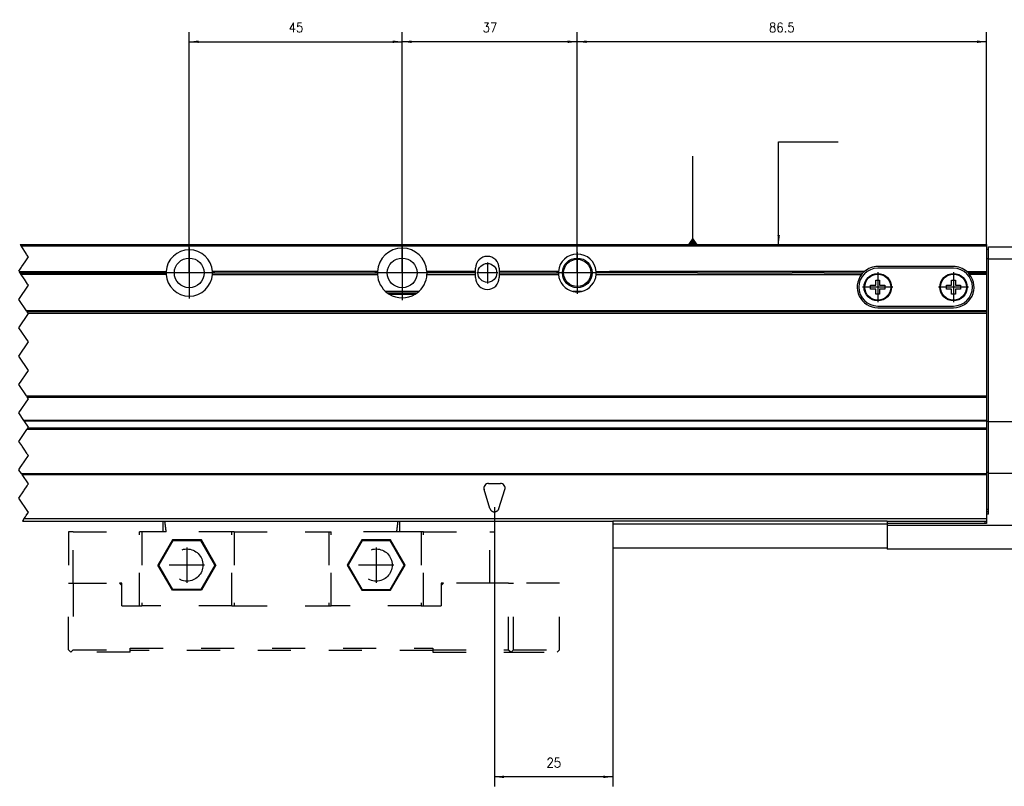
# Model space of a CAD drawing. Header units: inches. Extents: x -235 to 4616, y -109 to 485.
# Tile 16 of 30: x 271 to 479, y 143 to 305. Entities that reach past the tile are written whole.
import ezdxf

# ---------------------------------------------------------------- set-up
doc = ezdxf.new("R2010")
doc.units = ezdxf.units.IN
doc.linetypes.add('DASHED', pattern=[15, 7, -8])
doc.linetypes.add('DOT_CENTER', pattern=[14, 12, -1, 0, -1])
doc.layers.add('1', color=7, linetype='Continuous')
doc.styles.add('CONVERTER_11', font='txt.shx', dxfattribs={"width": 0.9})
doc.dimstyles.new('ME10_DIM_22', dxfattribs={"dimtxt": 2, "dimasz": 2, "dimexe": 2, "dimexo": 0, "dimgap": 2, "dimtad": 1, "dimdsep": 46, "dimtxsty": 'CONVERTER_11', "dimsah": 1, "dimcen": 0.09, "dimclrd": 2, "dimclre": 2, "dimclrt": 2, "dimadec": 0, "dimazin": 0, "dimtfac": 1, "dimtdec": 4, "dimtix": 1, "dimtmove": 0, "dimatfit": 3, "dimfxl": 1, "dimtolj": 1, "dimtzin": 0, "dimarcsym": 0})
doc.dimstyles.new('ME10_DIM_23', dxfattribs={"dimtxt": 2, "dimasz": 2, "dimexe": 2, "dimexo": 0, "dimgap": 2, "dimtad": 1, "dimdsep": 46, "dimtxsty": 'CONVERTER_11', "dimsah": 1, "dimcen": 0.09, "dimclrd": 2, "dimclre": 2, "dimclrt": 2, "dimadec": 0, "dimazin": 0, "dimtfac": 1, "dimtdec": 4, "dimtix": 1, "dimtmove": 0, "dimatfit": 3, "dimfxl": 1, "dimtolj": 1, "dimtzin": 0, "dimarcsym": 0})
doc.dimstyles.new('ME10_DIM_24', dxfattribs={"dimtxt": 2, "dimasz": 2, "dimexe": 2, "dimexo": 0, "dimgap": 2, "dimtad": 1, "dimdsep": 46, "dimtxsty": 'CONVERTER_11', "dimsah": 1, "dimcen": 0.09, "dimclrd": 2, "dimclre": 2, "dimclrt": 2, "dimadec": 0, "dimazin": 0, "dimtfac": 1, "dimtdec": 4, "dimtix": 1, "dimtmove": 0, "dimatfit": 3, "dimfxl": 1, "dimtolj": 1, "dimtzin": 0, "dimarcsym": 0})
doc.dimstyles.new('ME10_DIM_25', dxfattribs={"dimtxt": 2, "dimasz": 2, "dimexe": 2, "dimexo": 0, "dimgap": 2, "dimtad": 1, "dimdsep": 46, "dimtxsty": 'CONVERTER_11', "dimsah": 1, "dimcen": 0.09, "dimclrd": 2, "dimclre": 2, "dimclrt": 2, "dimadec": 0, "dimazin": 0, "dimtfac": 1, "dimtdec": 4, "dimtix": 1, "dimtmove": 0, "dimatfit": 3, "dimfxl": 1, "dimtolj": 1, "dimtzin": 0, "dimarcsym": 0})
doc.dimstyles.get("Standard").update_dxf_attribs({"dimtxt": 0.18, "dimasz": 0.18, "dimexe": 0.18, "dimexo": 0.0625, "dimgap": 0.09, "dimtad": 0, "dimtih": 1, "dimtoh": 1, "dimdec": 4, "dimzin": 0, "dimdsep": 46, "dimtxsty": 'Standard', "dimcen": 0.09, "dimadec": 0, "dimazin": 0, "dimtfac": 1, "dimtdec": 4, "dimtofl": 0, "dimtmove": 0, "dimatfit": 3, "dimfxl": 1, "dimtolj": 1, "dimtzin": 0, "dimarcsym": 0})

# ---------------------------------------------------------------- blocks, each defined once
blk = doc.blocks.new('L-32_CABEZA_1__8', base_point=(280.93, 171.02))
at = {"color": 2, "linetype": 'DASHED'}
for p, q in [((300.93, 196.47), (300.93, 198.72)), ((350.93, 196.47), (350.93, 198.72)), ((280.93, 196.47), (280.93, 185.62)), ((281.93, 196.47), (280.93, 196.47)), ((281.93, 185.62), (281.93, 196.47)), ((281.93, 196.47), (295.93, 196.47)), ((295.93, 180.82), (295.93, 196.47)), ((296.43, 196.47), (295.93, 196.47)), ((296.43, 196.47), (296.43, 180.82)), ((300.93, 196.47), (296.43, 196.47)), ((301.57, 196.47), (300.93, 196.47)), ((315.43, 196.47), (301.57, 196.47)), ((315.43, 180.82), (315.43, 196.47)), ((315.93, 196.47), (315.43, 196.47)), ((315.93, 196.47), (315.93, 180.82)), ((315.93, 196.47), (335.93, 196.47)), ((335.93, 196.47), (335.93, 180.82)), ((335.93, 196.47), (336.43, 196.47)), ((336.43, 180.82), (336.43, 196.47)), ((350.28, 196.47), (336.43, 196.47)), ((350.93, 196.47), (350.28, 196.47)), ((355.43, 196.47), (350.93, 196.47)), ((355.93, 196.47), (355.43, 196.47)), ((355.43, 196.47), (355.43, 180.82)), ((355.93, 180.82), (355.93, 196.47)), ((355.93, 196.47), (369.93, 196.47)), ((369.93, 185.62), (369.93, 196.47)), ((369.93, 196.47), (370.93, 196.47)), ((370.93, 196.47), (370.93, 185.62)), ((302.87, 194.77), (299.8, 189.47)), ((302.95, 194.62), (299.98, 189.47)), ((308.99, 194.77), (302.87, 194.77)), ((302.95, 194.62), (302.87, 194.77)), ((308.9, 194.62), (302.95, 194.62)), ((308.9, 194.62), (308.99, 194.77)), ((311.87, 189.47), (308.9, 194.62)), ((312.05, 189.47), (308.99, 194.77)), ((342.87, 194.77), (339.8, 189.47)), ((342.95, 194.62), (339.98, 189.47)), ((342.95, 194.62), (342.87, 194.77)), ((348.99, 194.77), (342.87, 194.77)), ((348.9, 194.62), (342.95, 194.62)), ((348.9, 194.62), (348.99, 194.77)), ((351.87, 189.47), (348.9, 194.62)), ((352.05, 189.47), (348.99, 194.77)), ((302.87, 184.17), (299.8, 189.47)), ((299.98, 189.47), (299.8, 189.47)), ((302.95, 184.32), (299.98, 189.47)), ((311.87, 189.47), (308.9, 184.32)), ((312.05, 189.47), (308.99, 184.17)), ((311.87, 189.47), (312.05, 189.47)), ((339.8, 189.47), (342.87, 184.17)), ((339.98, 189.47), (339.8, 189.47)), ((339.98, 189.47), (342.95, 184.32)), ((348.9, 184.32), (351.87, 189.47)), ((348.99, 184.17), (352.05, 189.47)), ((351.87, 189.47), (352.05, 189.47)), ((280.93, 171.52), (280.93, 185.62)), ((280.93, 185.62), (281.93, 185.62)), ((281.93, 185.62), (281.93, 171.52)), ((281.93, 185.62), (291.68, 185.62)), ((292.18, 185.12), (291.68, 185.62)), ((292.18, 185.62), (291.68, 185.62)), ((292.18, 185.12), (292.18, 185.62)), ((360.18, 185.62), (359.68, 185.12)), ((359.68, 185.62), (359.68, 185.12)), ((360.18, 185.62), (359.68, 185.62)), ((369.93, 185.62), (360.18, 185.62)), ((370.93, 185.62), (369.93, 185.62)), ((373.93, 185.62), (370.93, 185.62)), ((373.93, 171.52), (373.93, 185.62)), ((373.93, 185.62), (374.93, 185.62)), ((384.67, 185.62), (374.93, 185.62)), ((374.93, 171.52), (374.93, 185.62)), ((384.67, 171.52), (384.67, 185.62)), ((292.18, 180.82), (292.18, 185.12)), ((302.87, 184.17), (302.95, 184.32)), ((308.99, 184.17), (302.87, 184.17)), ((308.9, 184.32), (302.95, 184.32)), ((308.99, 184.17), (308.9, 184.32)), ((342.95, 184.32), (342.87, 184.17)), ((342.87, 184.17), (348.99, 184.17)), ((342.95, 184.32), (348.9, 184.32)), ((348.9, 184.32), (348.99, 184.17)), ((359.68, 185.12), (359.68, 180.82)), ((292.18, 180.82), (295.93, 180.82)), ((295.93, 180.82), (296.43, 180.82)), ((315.43, 180.82), (296.43, 180.82)), ((315.43, 180.82), (315.93, 180.82)), ((315.93, 180.82), (335.93, 180.82)), ((335.93, 180.82), (336.43, 180.82)), ((355.43, 180.82), (336.43, 180.82)), ((355.43, 180.82), (355.93, 180.82)), ((355.93, 180.82), (359.68, 180.82)), ((280.93, 171.52), (281.43, 171.02)), ((281.43, 171.02), (281.93, 171.52)), ((293.93, 171.02), (281.43, 171.02)), ((281.93, 171.52), (293.93, 171.52)), ((293.93, 171.92), (357.93, 171.92)), ((293.93, 171.52), (293.93, 171.92)), ((293.93, 171.42), (293.93, 171.52)), ((357.93, 171.42), (293.93, 171.42)), ((293.93, 171.02), (293.93, 171.42)), ((357.93, 171.92), (357.93, 171.52)), ((357.93, 171.52), (357.93, 171.42)), ((357.93, 171.52), (373.93, 171.52)), ((357.93, 171.42), (357.93, 171.02)), ((357.93, 171.02), (374.43, 171.02)), ((373.93, 171.52), (374.43, 171.02)), ((374.93, 171.52), (374.43, 171.02)), ((374.43, 171.02), (384.17, 171.02)), ((374.93, 171.52), (384.67, 171.52)), ((384.67, 171.52), (384.17, 171.02))]:
    blk.add_line(p, q, dxfattribs=at)
for centre in [(305.93, 189.47), (345.93, 189.47)]:
    blk.add_circle(centre, 3.4, dxfattribs=at)
for points in [[(301.57, 196.47), (301.55, 196.68), (301.49, 197.1), (301.42, 197.68), (301.35, 198.22), (301.3, 198.55), (301.28, 198.72)], [(350.28, 196.47), (350.31, 196.68), (350.36, 197.1), (350.44, 197.68), (350.51, 198.22), (350.55, 198.55), (350.57, 198.72)]]:
    blk.add_open_spline(points, degree=3, knots=[0, 0, 0, 0, 0.63275, 1.265494, 1.768306, 2.271081, 2.271081, 2.271081, 2.271081], dxfattribs=at)
at = {"layer": '1', "color": 2, "linetype": 'DOT_CENTER'}
for p, q in [((305.93, 193.21), (305.93, 185.73)), ((345.93, 193.21), (345.93, 185.73)), ((309.67, 189.47), (302.19, 189.47)), ((349.67, 189.47), (342.19, 189.47))]:
    blk.add_line(p, q, dxfattribs=at)
blk = doc.blocks.new('L-32_PERFIL__10', base_point=(-104.13, 192.82))
at = {"color": 12, "linetype": 'Continuous'}
for p, q in [((270.69, 257.22), (270.86, 256.97)), ((271.03, 256.72), (270.86, 256.97)), ((271.96, 255.31), (271.03, 256.72)), ((271.73, 253.57), (272.43, 254.62)), ((272.07, 255.15), (271.96, 255.31)), ((272.43, 254.62), (272.07, 255.15)), ((270.43, 251.62), (270.99, 252.47)), ((270.99, 252.47), (271.05, 252.55)), ((271.05, 252.55), (271.73, 253.57)), ((270.69, 251.22), (270.49, 251.52)), ((270.89, 250.92), (270.69, 251.22)), ((270.93, 250.87), (270.89, 250.92)), ((271.53, 249.97), (270.93, 250.87)), ((271.53, 249.97), (271.59, 249.88)), ((272.26, 248.87), (271.59, 249.88)), ((270.43, 245.62), (272.43, 248.62)), ((272.43, 248.62), (272.26, 248.87)), ((272.03, 243.22), (270.43, 245.62)), ((270.43, 239.62), (272.43, 242.62)), ((272.03, 243.22), (272.19, 242.97)), ((272.36, 242.72), (272.19, 242.97)), ((272.43, 242.62), (272.36, 242.72)), ((272.43, 236.62), (270.43, 239.62)), ((270.43, 233.62), (272.43, 236.62)), ((272.43, 230.62), (270.43, 233.62)), ((270.43, 227.62), (272.43, 230.62)), ((272.03, 225.22), (270.43, 227.62)), ((272.03, 225.22), (272.19, 224.97)), ((272.43, 224.62), (272.19, 224.97)), ((270.43, 221.62), (272.43, 224.62)), ((271.5, 220.02), (270.43, 221.62)), ((271.5, 220.02), (271.56, 219.93)), ((272.43, 218.62), (271.56, 219.93)), ((272.27, 218.38), (272.43, 218.62)), ((270.43, 215.62), (272.08, 218.1)), ((272.08, 218.1), (272.16, 218.22)), ((272.16, 218.22), (272.18, 218.25)), ((272.27, 218.38), (272.18, 218.25)), ((271.03, 214.71), (270.43, 215.62)), ((271.1, 214.62), (271.03, 214.71)), ((271.53, 213.97), (271.1, 214.62)), ((270.92, 210.37), (272.43, 212.62)), ((272.21, 212.95), (271.53, 213.97)), ((272.21, 212.95), (272.26, 212.87)), ((272.43, 212.62), (272.26, 212.87)), ((270.43, 209.62), (270.87, 210.28)), ((270.92, 210.37), (270.87, 210.28)), ((270.66, 209.27), (270.43, 209.62)), ((271.02, 208.72), (270.66, 209.27)), ((271.09, 208.63), (271.02, 208.72)), ((272.43, 206.62), (271.09, 208.63)), ((271.55, 205.3), (272.16, 206.22)), ((272.16, 206.22), (272.33, 206.47)), ((272.33, 206.47), (272.43, 206.62)), ((270.43, 203.62), (271.47, 205.19)), ((271.47, 205.19), (271.55, 205.3)), ((272.29, 200.82), (270.43, 203.62)), ((271.79, 199.67), (271.96, 199.93)), ((271.96, 199.93), (272.31, 200.45)), ((272.43, 200.62), (272.29, 200.82)), ((272.31, 200.45), (272.43, 200.62)), ((271.41, 199.1), (271.16, 198.72)), ((271.41, 199.1), (271.49, 199.22)), ((271.49, 199.22), (271.79, 199.67))]:
    blk.add_line(p, q, dxfattribs=at)
at = {"color": 7, "linetype": 'Continuous'}
for p, q in [((270.69, 257.22), (474.93, 257.22)), ((270.86, 256.97), (474.93, 256.97)), ((474.93, 257.22), (474.93, 256.97)), ((474.93, 256.97), (474.93, 256.22)), ((474.93, 256.22), (474.93, 254.22)), ((474.93, 256.22), (475.33, 256.22)), ((475.33, 256.72), (496.33, 256.72)), ((475.33, 256.22), (475.33, 256.72)), ((475.33, 254.22), (475.33, 256.22)), ((474.93, 254.22), (474.93, 251.52)), ((475.33, 254.22), (474.93, 254.22)), ((475.33, 254.22), (496.33, 254.22)), ((475.33, 219.81), (475.33, 254.22)), ((366.93, 251.52), (366.93, 252.22)), ((371.93, 252.22), (371.93, 251.52)), ((467.93, 252.57), (451.93, 252.57)), ((467.93, 252.22), (451.93, 252.22)), ((270.49, 251.52), (301.54, 251.52)), ((270.69, 251.22), (301.53, 251.22)), ((301.54, 250.92), (270.89, 250.92)), ((346.19, 251.52), (311.32, 251.52)), ((311.32, 250.92), (346.19, 250.92)), ((311.33, 251.22), (346.18, 251.22)), ((366.93, 251.52), (356.67, 251.52)), ((356.67, 250.92), (366.93, 250.92)), ((366.93, 251.22), (356.68, 251.22)), ((366.93, 251.22), (366.93, 251.52)), ((366.93, 250.92), (366.93, 251.22)), ((366.93, 250.22), (366.93, 250.92)), ((384.44, 251.52), (371.93, 251.52)), ((371.93, 251.52), (371.93, 251.22)), ((371.93, 251.22), (371.93, 250.92)), ((371.93, 251.22), (384.43, 251.22)), ((371.93, 250.92), (371.93, 250.22)), ((371.93, 250.92), (384.44, 250.92)), ((392.42, 250.92), (392.42, 251.52)), ((392.42, 251.52), (395.23, 251.52)), ((392.42, 250.92), (448.52, 250.92)), ((397.73, 251.22), (392.43, 251.22)), ((397.1, 251.52), (395.23, 251.52)), ((400.73, 251.52), (397.1, 251.52)), ((400.85, 251.22), (397.73, 251.22)), ((404.35, 251.52), (400.73, 251.52)), ((403.73, 251.22), (400.85, 251.22)), ((413.83, 251.22), (403.73, 251.22)), ((414.58, 251.52), (404.35, 251.52)), ((413.83, 251.22), (414.27, 251.22)), ((414.27, 251.22), (418.83, 251.22)), ((419.58, 251.52), (414.58, 251.52)), ((418.83, 251.22), (432.83, 251.22)), ((436.46, 251.52), (419.58, 251.52)), ((432.83, 251.22), (433.83, 251.22)), ((438.39, 251.22), (433.83, 251.22)), ((441.09, 251.52), (436.46, 251.52)), ((438.83, 251.22), (438.39, 251.22)), ((439.4, 251.22), (438.83, 251.22)), ((439.66, 251.22), (439.4, 251.22)), ((439.99, 251.22), (439.66, 251.22)), ((440.58, 251.22), (439.99, 251.22)), ((440.58, 251.22), (448.78, 251.22)), ((445.73, 251.52), (441.09, 251.52)), ((449.1, 251.52), (445.73, 251.52)), ((451.53, 249.72), (452.33, 249.72)), ((451.53, 248.62), (451.53, 249.72)), ((452.33, 249.72), (452.33, 248.62)), ((467.53, 249.72), (468.33, 249.72)), ((467.53, 248.62), (467.53, 249.72)), ((468.33, 249.72), (468.33, 248.62)), ((470.76, 251.52), (474.93, 251.52)), ((471.08, 251.22), (474.93, 251.22)), ((474.93, 250.92), (471.34, 250.92)), ((474.93, 251.52), (474.93, 251.22)), ((474.93, 251.22), (474.93, 250.92)), ((474.93, 250.92), (474.93, 243.22)), ((450.43, 248.62), (451.53, 248.62)), ((450.43, 247.82), (450.43, 248.62)), ((451.53, 247.82), (450.43, 247.82)), ((451.53, 246.72), (451.53, 247.82)), ((452.33, 248.62), (453.43, 248.62)), ((452.33, 247.82), (452.33, 246.72)), ((453.43, 247.82), (452.33, 247.82)), ((453.43, 248.62), (453.43, 247.82)), ((466.43, 247.82), (466.43, 248.62)), ((466.43, 248.62), (467.53, 248.62)), ((467.53, 247.82), (466.43, 247.82)), ((467.53, 246.72), (467.53, 247.82)), ((468.33, 248.62), (469.43, 248.62)), ((469.43, 247.82), (468.33, 247.82)), ((468.33, 247.82), (468.33, 246.72)), ((469.43, 248.62), (469.43, 247.82)), ((354.94, 247.32), (347.91, 247.32)), ((348.28, 247.02), (354.58, 247.02)), ((348.68, 246.74), (354.17, 246.74)), ((389.31, 247.32), (387.54, 247.32)), ((452.33, 246.72), (451.53, 246.72)), ((468.33, 246.72), (467.53, 246.72)), ((451.93, 244.22), (467.93, 244.22)), ((451.93, 243.87), (467.93, 243.87)), ((474.93, 243.22), (272.03, 243.22)), ((474.93, 242.97), (272.19, 242.97)), ((272.36, 242.72), (474.93, 242.72)), ((474.93, 243.22), (474.93, 242.97)), ((474.93, 242.97), (474.93, 242.72)), ((474.93, 242.72), (474.93, 225.22)), ((272.03, 225.22), (474.93, 225.22)), ((272.19, 224.97), (474.93, 224.97)), ((474.93, 225.22), (474.93, 224.97)), ((474.93, 224.97), (474.93, 220.02)), ((474.93, 220.02), (271.5, 220.02)), ((271.56, 219.93), (474.93, 219.93)), ((474.93, 220.02), (474.93, 219.93)), ((474.93, 219.93), (474.93, 219.81)), ((474.93, 219.81), (474.93, 218.38)), ((475.33, 219.81), (474.93, 219.81)), ((475.33, 219.72), (475.33, 219.81)), ((475.33, 209.01), (475.33, 219.72)), ((504.33, 219.72), (475.33, 219.72)), ((474.93, 218.1), (272.08, 218.1)), ((272.16, 218.22), (474.93, 218.22)), ((474.93, 218.38), (272.27, 218.38)), ((474.93, 218.38), (474.93, 218.25)), ((474.93, 218.25), (474.93, 218.22)), ((474.93, 218.22), (474.93, 218.1)), ((474.93, 218.1), (474.93, 209.01)), ((474.93, 208.72), (271.02, 208.72)), ((271.09, 208.63), (474.93, 208.63)), ((474.93, 209.01), (474.93, 208.72)), ((475.33, 209.01), (474.93, 209.01)), ((474.93, 208.72), (474.93, 208.63)), ((474.93, 208.63), (474.93, 201.22)), ((475.33, 208.92), (475.33, 209.01)), ((475.33, 208.92), (496.33, 208.92)), ((475.33, 201.22), (475.33, 208.92)), ((369.68, 206.72), (372.18, 206.72)), ((369.97, 201.42), (368.72, 205.42)), ((371.88, 201.42), (373.13, 205.42)), ((474.93, 201.22), (474.93, 200.72)), ((475.33, 201.22), (474.93, 201.22)), ((475.33, 200.72), (474.93, 200.72)), ((474.93, 200.72), (474.93, 200.22)), ((474.93, 200.22), (474.93, 199.22)), ((475.33, 200.22), (474.93, 200.22)), ((475.33, 200.72), (475.33, 201.22)), ((475.33, 200.22), (475.33, 200.72)), ((271.16, 198.72), (395.93, 198.72)), ((474.93, 199.22), (271.49, 199.22)), ((395.93, 198.72), (395.93, 198.12)), ((453.93, 198.72), (395.93, 198.72)), ((395.93, 198.12), (395.93, 193.12)), ((453.93, 198.12), (395.93, 198.12)), ((453.93, 198.72), (474.53, 198.72)), ((453.93, 198.72), (453.93, 198.22)), ((453.93, 198.22), (453.93, 198.12)), ((474.93, 198.22), (453.93, 198.22)), ((453.93, 198.12), (453.93, 197.82)), ((453.93, 197.82), (453.93, 193.12)), ((504.33, 197.82), (453.93, 197.82)), ((474.53, 198.72), (474.53, 198.22)), ((474.53, 198.72), (474.93, 198.72)), ((474.93, 199.22), (474.93, 198.72)), ((474.93, 198.72), (474.93, 198.22)), ((395.93, 193.12), (453.93, 193.12)), ((453.93, 193.12), (453.93, 192.82)), ((504.33, 192.82), (453.93, 192.82))]:
    blk.add_line(p, q, dxfattribs=at)
for centre, radius in [((306.43, 251.22), 3.15), ((351.43, 251.22), 3.15), ((388.43, 251.22), 3.13), ((388.43, 251.22), 2.88), ((369.43, 251.22), 2), ((451.93, 248.22), 2.9), ((451.93, 248.22), 2.75), ((467.93, 248.22), 2.9), ((467.93, 248.22), 2.75)]:
    blk.add_circle(centre, radius, dxfattribs=at)
for centre, radius, start, end in [((306.43, 251.22), 4.9, 3.5101, 176.4899), ((351.43, 251.22), 5.25, 3.2758, 176.7242), ((369.43, 252.22), 2.5, 0, 180), ((388.43, 251.22), 4, 4.3012, 175.6988), ((451.93, 248.22), 4, 90, 270), ((451.93, 248.22), 4.35, 90, 130.6088), ((467.93, 248.22), 4.35, 49.3912, 90), ((467.93, 248.22), 4, 270, 90), ((306.43, 251.22), 4.9, 176.4899, 180), ((306.43, 251.22), 4.9, 180, 183.5101), ((306.43, 251.22), 4.9, 183.5101, 356.4899), ((306.43, 251.22), 4.9, 0, 3.5101), ((306.43, 251.22), 4.9, 356.4899, 0), ((351.43, 251.22), 5.25, 176.7242, 180), ((351.43, 251.22), 5.25, 180, 183.2758), ((351.43, 251.22), 5.25, 183.2758, 233.1301), ((351.43, 251.22), 5.25, 306.8699, 356.7242), ((351.43, 251.22), 5.25, 0, 3.2758), ((351.43, 251.22), 5.25, 356.7242, 0), ((369.43, 250.22), 2.5, 180, 360), ((388.43, 251.22), 4, 175.6988, 180), ((388.43, 251.22), 4, 180, 184.3012), ((388.43, 251.22), 4, 184.3012, 257.191), ((388.43, 251.22), 4, 282.809, 355.6988), ((388.43, 251.22), 4, 0, 4.3012), ((388.43, 251.22), 4, 355.6988, 0), ((451.93, 248.22), 4.35, 141.5932, 270), ((451.93, 248.22), 4.35, 136.3536, 141.5932), ((451.93, 248.22), 4.35, 130.6088, 136.3536), ((467.93, 248.22), 4.35, 270, 38.4068), ((467.93, 248.22), 4.35, 43.6464, 49.3912), ((467.93, 248.22), 4.35, 38.4068, 43.6464), ((351.43, 251.22), 5.25, 233.1301, 238.4937), ((351.43, 251.22), 5.25, 238.4937, 301.5063), ((351.43, 251.22), 5.25, 301.5063, 306.8699), ((388.43, 251.22), 4, 257.191, 282.809), ((369.68, 205.72), 1, 90, 197.354), ((372.18, 205.72), 1, 342.646, 90)]:
    blk.add_arc(centre, radius, start, end, dxfattribs=at)
at = {"color": 2, "linetype": 'DASHED'}
blk.add_arc((370.93, 201.72), 1, 197.354, 342.646, dxfattribs=at)
at = {"layer": '1', "color": 2, "linetype": 'DOT_CENTER'}
for p, q in [((306.43, 256.61), (306.43, 245.83)), ((306.43, 256.61), (306.43, 245.83)), ((351.43, 257), (351.43, 245.45)), ((351.43, 257), (351.43, 245.45)), ((351.43, 254.69), (351.43, 247.76)), ((388.43, 255.62), (388.43, 246.82)), ((388.43, 255.62), (388.43, 246.82)), ((388.43, 254.65), (388.43, 247.79)), ((369.43, 253.42), (369.43, 249.02)), ((311.82, 251.22), (301.04, 251.22)), ((311.82, 251.22), (301.04, 251.22)), ((357.2, 251.22), (345.65, 251.22)), ((357.2, 251.22), (345.65, 251.22)), ((354.89, 251.22), (347.96, 251.22)), ((371.63, 251.22), (367.23, 251.22)), ((392.83, 251.22), (384.03, 251.22)), ((392.83, 251.22), (384.03, 251.22)), ((391.86, 251.22), (384.99, 251.22)), ((451.93, 251.41), (451.93, 245.03)), ((467.93, 251.41), (467.93, 245.03)), ((455.12, 248.22), (448.74, 248.22)), ((471.12, 248.22), (464.74, 248.22))]:
    blk.add_line(p, q, dxfattribs=at)
blk = doc.blocks.new('L-32__11', base_point=(-104.13, 170.77))
for name, p in [('L-32_PERFIL__10', (-104.13, 192.82)), ('L-32_CABEZA_1__8', (280.93, 171.02))]:
    blk.add_blockref(name, p)
blk = doc.blocks.new('*D68')
at = {"layer": '1', "color": 2, "linetype": 'Continuous'}
for p, q in [((306.43, 251.22), (306.43, 302.1)), ((306.43, 302.1), (306.43, 302.1)), ((351.43, 251.22), (351.43, 302.1)), ((306.43, 300.1), (351.43, 300.1))]:
    blk.add_line(p, q, dxfattribs=at)
at = {"layer": '1', "color": 2}
for points in [[(308.43, 300.36), (308.43, 299.83), (306.43, 300.1)], [(349.43, 299.83), (349.43, 300.36), (351.43, 300.1)]]:
    blk.add_solid(points, dxfattribs=at)
at = {"layer": '1', "color": 2, "insert": (327.43, 302.1), "char_height": 2, "attachment_point": 7, "rotation": 0.0001, "line_spacing_factor": 0.60024, "style": 'CONVERTER_11'}
blk.add_mtext('45', dxfattribs=at)
blk = doc.blocks.new('*D69')
at = {"layer": '1', "color": 2, "linetype": 'Continuous'}
for p, q in [((351.43, 251.22), (351.43, 302.1)), ((388.43, 251.22), (388.43, 302.1)), ((388.43, 300.1), (351.43, 300.1))]:
    blk.add_line(p, q, dxfattribs=at)
at = {"layer": '1', "color": 2}
for points in [[(353.43, 300.36), (353.43, 299.83), (351.43, 300.1)], [(386.43, 299.83), (386.43, 300.36), (388.43, 300.1)]]:
    blk.add_solid(points, dxfattribs=at)
at = {"layer": '1', "color": 2, "insert": (368.43, 302.1), "char_height": 2, "attachment_point": 7, "rotation": 0.0001, "line_spacing_factor": 0.60024, "style": 'CONVERTER_11'}
blk.add_mtext('37', dxfattribs=at)
blk = doc.blocks.new('*D70')
at = {"layer": '1', "color": 2, "linetype": 'Continuous'}
for p, q in [((388.43, 251.22), (388.43, 302.1)), ((474.93, 257.22), (474.93, 302.1)), ((474.93, 300.1), (388.43, 300.1))]:
    blk.add_line(p, q, dxfattribs=at)
at = {"layer": '1', "color": 2}
for points in [[(390.43, 300.36), (390.43, 299.83), (388.43, 300.1)], [(472.93, 299.83), (472.93, 300.36), (474.93, 300.1)]]:
    blk.add_solid(points, dxfattribs=at)
at = {"layer": '1', "color": 2, "insert": (428.95, 302.1), "char_height": 2, "attachment_point": 7, "rotation": 0.0001, "line_spacing_factor": 0.60024, "style": 'CONVERTER_11'}
blk.add_mtext('86.5', dxfattribs=at)
blk = doc.blocks.new('*D71')
at = {"layer": '1', "color": 2, "linetype": 'Continuous'}
for p, q in [((370.93, 201.72), (370.93, 142.69)), ((395.93, 193.12), (395.93, 142.69)), ((395.93, 144.69), (370.93, 144.69))]:
    blk.add_line(p, q, dxfattribs=at)
at = {"layer": '1', "color": 2}
for points in [[(372.93, 144.96), (372.93, 144.43), (370.93, 144.69)], [(393.93, 144.43), (393.93, 144.96), (395.93, 144.69)]]:
    blk.add_solid(points, dxfattribs=at)
at = {"layer": '1', "color": 2, "insert": (381.93, 146.69), "char_height": 2, "attachment_point": 7, "rotation": 0.0001, "line_spacing_factor": 0.60024, "style": 'CONVERTER_11'}
blk.add_mtext('25', dxfattribs=at)
blk = doc.blocks.new('A', base_point=(270.5, 214.12))
at = {"layer": '1', "color": 2}
for points in [[(412.833, 258.72), (411.773, 257.22), (413.894, 257.22)], [(430.721, 259.22), (431.248, 259.22), (430.985, 257.22)]]:
    blk.add_solid(points, dxfattribs=at)
blk.add_blockref('L-32__11', (-104.134, 170.772))
at = {"layer": '1'}
for p2, distance, dimstyle, picture, middle in [((306.427, 251.22), -48.878, 'ME10_DIM_22', '*D68', (328.927, 303.098)), ((388.427, 251.22), 48.878, 'ME10_DIM_23', '*D69', (369.927, 303.098))]:
    dim = blk.add_aligned_dim(p1=(351.427, 251.22), p2=p2, distance=distance, dimstyle=dimstyle, dxfattribs=at)
    dim.commit()
    dim.dimension.update_dxf_attribs({"geometry": picture, "text_midpoint": middle, "text_rotation": 0.00014})
for base, p1, p2, dimstyle, picture, middle in [((474.927, 300.098), (388.427, 251.22), (474.927, 257.22), 'ME10_DIM_24', '*D70', (431.677, 303.098)), ((395.927, 144.694), (370.927, 201.72), (395.927, 193.12), 'ME10_DIM_25', '*D71', (383.427, 147.694))]:
    dim = blk.add_linear_dim(base=base, p1=p1, p2=p2, dimstyle=dimstyle, dxfattribs=at)
    dim.commit()
    dim.dimension.update_dxf_attribs({"geometry": picture, "text_midpoint": middle, "text_rotation": 0.00014})
at = {"layer": '1', "color": 2, "linetype": 'Continuous', "has_arrowhead": 0}
for points in [[(430.985, 257.22), (430.985, 278.912), (443.583, 278.912)], [(412.833, 257.22), (412.833, 275.898)]]:
    blk.add_leader(points, dimstyle='Standard', dxfattribs=at)

msp = doc.modelspace()

# ---------------------------------------------------------------- block references
msp.add_blockref('A', (270.5, 214.12))

doc.saveas('drawing.dxf')
